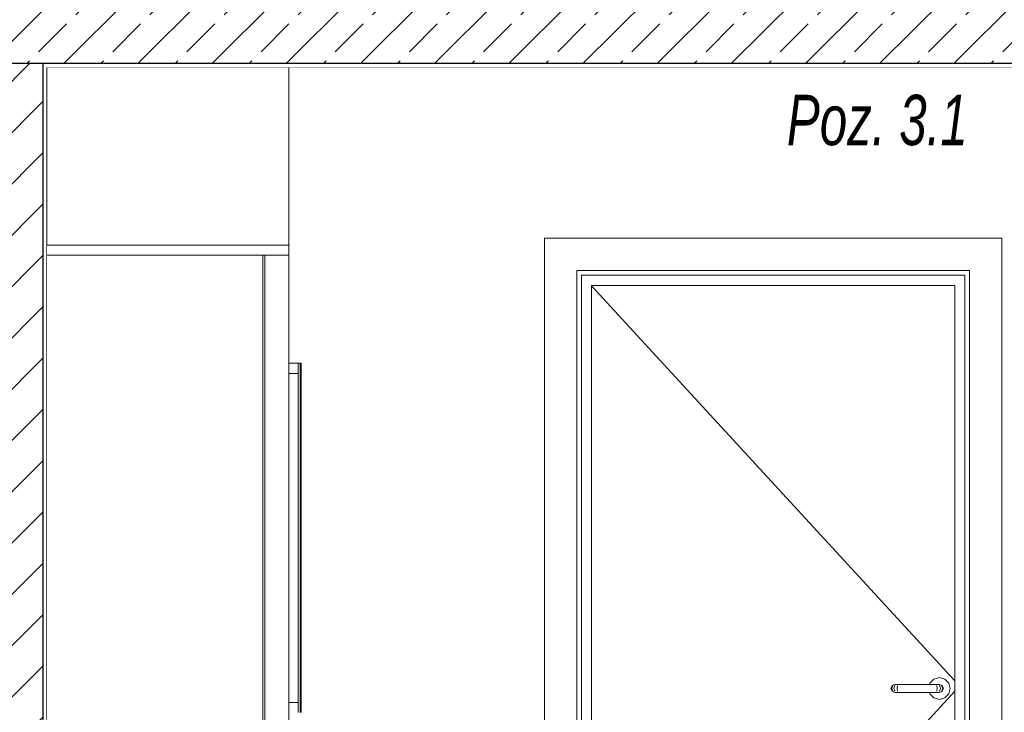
# Model space of a CAD drawing. Header units: millimetres. Extents: x 92668 to 123324, y -8921 to 14506.
# Tile 99 of 133: x 112330 to 114771, y 3831 to 5549. Entities that reach past the tile are written whole.
import ezdxf

# ---------------------------------------------------------------- set-up
doc = ezdxf.new("R2010")
doc.units = ezdxf.units.MM
doc.header["$MEASUREMENT"] = 0
doc.linetypes.add('Wipeout_Contour', pattern=[1000, 0, -1000])
for name, color, linetype, lineweight, true_color in [('Nowe_A-Konstrukcja Opis_Nr_pióra__58', 7, 'Continuous', 13, 0xdf0000), ('Nowe_A-Wymiary-Wewnętrzne_Nr_pióra__45', 7, 'Continuous', 15, 0x40a5ff), ('Nowe_A-Wymiary-Wewnętrzne_Nr_pióra__85', 7, 'Continuous', 13, 0x80c2ff), ('Nowe_A-Wymiary-Zewnętrzne_Nr_pióra__45', 7, 'Continuous', 15, 0x40a5ff), ('Nowe_A-Wymiary-Zewnętrzne_Nr_pióra__85', 7, 'Continuous', 13, 0x80c2ff)]:
    doc.layers.add(name, color=color, linetype=linetype, lineweight=lineweight, true_color=true_color)
for name, color, linetype in [('Nowe_A-Meble-Kuchnia', 7, 'Continuous'), ('Nowe_A-Stropy', 7, 'Continuous'), ('Nowe_A-Wymiary-Wewnętrzne', 7, 'Continuous'), ('Nowe_A-Wymiary-Zewnętrzne', 7, 'Continuous'), ('Nowe_A-Ściany-Działowe', 7, 'Continuous'), ('Nowe_Drzwi Archicad', 7, 'Continuous')]:
    doc.layers.add(name, color=color, linetype=linetype)
for name, color, linetype, lineweight in [('Nowe_A-Meble-Kuchnia_Nr_pióra__4', 7, 'Continuous', 13), ('Nowe_A-Stropy_Nr_pióra__29', 7, 'Continuous', 25), ('Nowe_A-Stropy_Nr_pióra__49', 7, 'Continuous', 15), ('Nowe_A-Wymiary-Wewnętrzne_Nr_pióra__46', 5, 'Continuous', 15), ('Nowe_A-Wymiary-Zewnętrzne_Nr_pióra__46', 5, 'Continuous', 15), ('Nowe_A-Ściany-Działowe_Nr_pióra__27', 7, 'Continuous', 25), ('Nowe_A-Ściany-Działowe_Nr_pióra__47', 7, 'Continuous', 15), ('Nowe_A-Ściany-Działowe_Nr_pióra__87', 7, 'Continuous', 13), ('Nowe_Drzwi Archicad_Nr_pióra__3', 7, 'Continuous', 13)]:
    doc.layers.add(name, color=color, linetype=linetype, lineweight=lineweight)
doc.styles.add('STYL_AUTOMATYCZNY_2', font='arial.ttf')
doc.styles.add('STYL_AUTOMATYCZNY_4', font='arial.ttf', dxfattribs={"width": 0.7})
doc.dimstyles.new('STYL_AUTOMATYCZNY__1', dxfattribs={"dimtxt": 125, "dimasz": 47.5, "dimexe": 0.18, "dimexo": 20, "dimgap": 0, "dimtad": 1, "dimdec": 1, "dimlfac": 0.1, "dimzin": 0, "dimdsep": 46, "dimtxsty": 'STYL_AUTOMATYCZNY_2', "dimblk": 'ARROWHEAD_11', "dimblk1": 'ARROWHEAD_11', "dimblk2": 'ARROWHEAD_11', "dimcen": 0.09, "dimclrd": 256, "dimclre": 256, "dimclrt": 5, "dimadec": 1, "dimazin": 0, "dimtfac": 1, "dimtdec": 4, "dimtmove": 0, "dimatfit": 3, "dimfxl": 0, "dimtolj": 1, "dimtzin": 0, "dimarcsym": 0})
pattern_1 = [(0, (0, 0), (0, 86.60254), [0, -50]), (0, (25, 43.3), (0, 86.60254), [0, -50])]

# ---------------------------------------------------------------- blocks, each defined once
blk = doc.blocks.new('ElemPrzekroju_34')
at = {"layer": 'Nowe_A-Stropy', "linetype": 'Continuous', "lineweight": 0, "true_color": 0x000000}
h = blk.add_hatch(dxfattribs=at)
h.set_pattern_fill('Beton_zbrojony', color=18, style=0, pattern_type=2)
h.set_pattern_definition([(45, (0, 0), (-91.92388, 91.92388), []), (45, (-45.96, 45.96), (-91.92388, 91.92388), [97.5, -32.5])])
h.paths.add_polyline_path([(109667.6, 5440), (109677.6, 5440), (112262.6, 5440), (112387.6, 5440), (116917.6, 5440), (116917.6, 5640), (109667.6, 5640)])
h = blk.add_hatch(dxfattribs=at)
h.set_pattern_fill('Tynk', color=18, style=0, pattern_type=2)
h.set_pattern_definition(pattern_1)
h.paths.add_polyline_path([(116917.6, 5440), (112387.6, 5440), (112387.6, 5430), (116917.6, 5430)])
at = {"layer": 'Nowe_A-Stropy_Nr_pióra__29', "color": 7, "linetype": 'Continuous', "lineweight": 25, "flags": 128}
blk.add_lwpolyline([(116917.6, 5440), (112387.6, 5440), (112272.6, 5440), (112262.6, 5440), (109677.6, 5440), (109667.6, 5440)], dxfattribs=at)
at = {"layer": 'Nowe_A-Stropy_Nr_pióra__49', "color": 7, "linetype": 'Continuous', "lineweight": 15}
blk.add_line((116907.6, 5430), (112397.6, 5430), dxfattribs=at)
blk = doc.blocks.new('ElemPrzekroju_62')
at = {"color": 254, "linetype": 'Wipeout_Contour', "lineweight": 0, "ltscale": 2613344.637706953}
blk.add_wipeout([(112997.6, 3790), (112997.6, 3750), (113027.6, 3750), (113027.6, 3550), (113022.6, 3550), (113022.6, 3289), (113020.3, 3289), (113018.2, 3285.9), (113013.3, 3282.6), (113007.6, 3281.5), (112997.6, 3281.5), (112997.6, 2890), (113630.7, 2890), (113630.7, 5007), (114764.7, 5007), (114764.7, 2890), (116907.6, 2890), (116907.6, 5430), (112997.6, 5430), (112997.6, 4696.7), (113027.6, 4696.7), (113027.6, 3830), (112997.6, 3830)], dxfattribs=at).dxf.layer = 'Nowe_A-Ściany-Działowe'
at = {"color": 254, "linetype": 'Wipeout_Contour', "lineweight": 0, "ltscale": 452360.476472}
blk.add_wipeout([(112997.6, 3855), (113020.4, 3855), (113020.4, 4671.7), (112997.6, 4671.7)], dxfattribs=at).dxf.layer = 'Nowe_A-Ściany-Działowe'
blk = doc.blocks.new('ElemPrzekroju_64')
at = {"color": 254, "linetype": 'Wipeout_Contour', "lineweight": 0, "ltscale": 455153.224708}
blk.add_wipeout([(113722.7, 4915), (113710.7, 4927), (113710.7, 2890), (113722.7, 2890)], dxfattribs=at).dxf.layer = 'Nowe_Drzwi Archicad'
at = {"color": 254, "linetype": 'Wipeout_Contour', "lineweight": 0, "ltscale": 458998.824908}
blk.add_wipeout([(114672.7, 2890), (114684.7, 2890), (114684.7, 4927), (114672.7, 4915)], dxfattribs=at).dxf.layer = 'Nowe_Drzwi Archicad'
at = {"color": 254, "linetype": 'Wipeout_Contour', "lineweight": 0, "ltscale": 457214.859587}
blk.add_wipeout([(114684.7, 4927), (113710.7, 4927), (113722.7, 4915), (114672.7, 4915)], dxfattribs=at).dxf.layer = 'Nowe_Drzwi Archicad'
at = {"color": 254, "linetype": 'Wipeout_Contour', "lineweight": 0, "ltscale": 454973.351944}
blk.add_wipeout([(113630.7, 5007), (113630.7, 2890), (113710.7, 2890), (113710.7, 4927)], dxfattribs=at).dxf.layer = 'Nowe_Drzwi Archicad'
at = {"color": 254, "linetype": 'Wipeout_Contour', "lineweight": 0, "ltscale": 459186.683523}
blk.add_wipeout([(114764.7, 2890), (114764.7, 5007), (114684.7, 4927), (114684.7, 2890)], dxfattribs=at).dxf.layer = 'Nowe_Drzwi Archicad'
at = {"color": 254, "linetype": 'Wipeout_Contour', "lineweight": 0, "ltscale": 457222.84708}
blk.add_wipeout([(114764.7, 5007), (113630.7, 5007), (113710.7, 4927), (114684.7, 4927)], dxfattribs=at).dxf.layer = 'Nowe_Drzwi Archicad'
at = {"color": 254, "linetype": 'Wipeout_Contour', "lineweight": 0, "ltscale": 455224.506441}
blk.add_wipeout([(113722.7, 2890), (113747.7, 2890), (113747.7, 4890), (113722.7, 4890)], dxfattribs=at).dxf.layer = 'Nowe_Drzwi Archicad'
at = {"color": 254, "linetype": 'Wipeout_Contour', "lineweight": 0, "ltscale": 458922.220512}
blk.add_wipeout([(114647.7, 2890), (114672.7, 2890), (114672.7, 4890), (114647.7, 4890)], dxfattribs=at).dxf.layer = 'Nowe_Drzwi Archicad'
at = {"layer": 'Nowe_Drzwi Archicad_Nr_pióra__3', "color": 7, "linetype": 'Continuous', "lineweight": 13}
for p, q in [((113630.7, 2890), (113630.7, 5007)), ((113630.7, 5007), (114764.7, 5007)), ((114764.7, 5007), (114764.7, 2890))]:
    blk.add_line(p, q, dxfattribs=at)
at = {"color": 254, "linetype": 'Wipeout_Contour', "lineweight": 0, "ltscale": 685816.407096}
blk.add_wipeout([(113722.7, 4915), (113722.7, 4890), (113747.7, 4890), (114647.7, 4890), (114672.7, 4890), (114672.7, 4915)], dxfattribs=at).dxf.layer = 'Nowe_Drzwi Archicad'
at = {"color": 254, "linetype": 'Wipeout_Contour', "lineweight": 0, "ltscale": 2064166.104477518}
blk.add_wipeout([(114585.4, 3880), (114586.4, 3876.5), (114596.2, 3866.6), (114609.7, 3863), (114623.2, 3866.6), (114633.1, 3876.5), (114636.7, 3890), (114633.1, 3903.5), (114623.2, 3913.4), (114609.7, 3917), (114596.2, 3913.4), (114586.4, 3903.5), (114585.4, 3900), (114609.7, 3900), (114616.8, 3897.1), (114619.7, 3890), (114616.8, 3882.9), (114609.7, 3880)], dxfattribs=at).dxf.layer = 'Nowe_Drzwi Archicad'
at = {"layer": 'Nowe_Drzwi Archicad_Nr_pióra__3', "color": 7, "linetype": 'Continuous', "lineweight": 13}
for p, q in [((113710.7, 4927), (113710.7, 2890)), ((114684.7, 4927), (113710.7, 4927)), ((113722.7, 4915), (113722.7, 2890)), ((114672.7, 4915), (113722.7, 4915)), ((114672.7, 2890), (114672.7, 4915)), ((114684.7, 2890), (114684.7, 4927)), ((113747.7, 4890), (113747.7, 2890)), ((114647.7, 4890), (113747.7, 4890)), ((114647.7, 2890), (114647.7, 4890)), ((114596.2, 3913.4), (114609.7, 3917)), ((114609.7, 3917), (114623.2, 3913.4)), ((114633.1, 3903.5), (114636.7, 3890)), ((114636.7, 3890), (114633.1, 3876.5)), ((114609.7, 3863), (114596.2, 3866.6)), ((114623.2, 3866.6), (114609.7, 3863))]:
    blk.add_line(p, q, dxfattribs=at)
at = {"color": 254, "linetype": 'Wipeout_Contour', "lineweight": 0, "ltscale": 458733.333792}
blk.add_wipeout([(114618, 3890), (114615.3, 3882.9), (114616.8, 3882.9), (114619.7, 3890)], dxfattribs=at).dxf.layer = 'Nowe_Drzwi Archicad'
at = {"color": 254, "linetype": 'Wipeout_Contour', "lineweight": 0, "ltscale": 458715.575904}
blk.add_wipeout([(114609.7, 3900), (114608.6, 3900), (114615.3, 3897.1), (114616.8, 3897.1)], dxfattribs=at).dxf.layer = 'Nowe_Drzwi Archicad'
at = {"color": 254, "linetype": 'Wipeout_Contour', "lineweight": 0, "ltscale": 458713.25963}
blk.add_wipeout([(114615.3, 3882.9), (114608.6, 3880), (114609.7, 3880), (114616.8, 3882.9)], dxfattribs=at).dxf.layer = 'Nowe_Drzwi Archicad'
at = {"color": 254, "linetype": 'Wipeout_Contour', "lineweight": 0, "ltscale": 458734.29319}
blk.add_wipeout([(114615.3, 3897.1), (114618, 3890), (114619.7, 3890), (114616.8, 3897.1)], dxfattribs=at).dxf.layer = 'Nowe_Drzwi Archicad'
at = {"color": 254, "linetype": 'Wipeout_Contour', "lineweight": 0, "ltscale": 458719.838789}
blk.add_wipeout([(114618, 3890), (114612.6, 3890), (114610.4, 3882.9), (114615.3, 3882.9)], dxfattribs=at).dxf.layer = 'Nowe_Drzwi Archicad'
at = {"color": 254, "linetype": 'Wipeout_Contour', "lineweight": 0, "ltscale": 458704.929863}
blk.add_wipeout([(114608.6, 3900), (114605.3, 3900), (114610.4, 3897.1), (114615.3, 3897.1)], dxfattribs=at).dxf.layer = 'Nowe_Drzwi Archicad'
at = {"color": 254, "linetype": 'Wipeout_Contour', "lineweight": 0, "ltscale": 458702.613536}
blk.add_wipeout([(114610.4, 3882.9), (114605.3, 3880), (114608.6, 3880), (114615.3, 3882.9)], dxfattribs=at).dxf.layer = 'Nowe_Drzwi Archicad'
at = {"color": 254, "linetype": 'Wipeout_Contour', "lineweight": 0, "ltscale": 458720.798214}
blk.add_wipeout([(114615.3, 3897.1), (114610.4, 3897.1), (114612.6, 3890), (114618, 3890)], dxfattribs=at).dxf.layer = 'Nowe_Drzwi Archicad'
at = {"color": 254, "linetype": 'Wipeout_Contour', "lineweight": 0, "ltscale": 458694.216349}
blk.add_wipeout([(114604.4, 3890), (114603.2, 3882.9), (114610.4, 3882.9), (114612.6, 3890)], dxfattribs=at).dxf.layer = 'Nowe_Drzwi Archicad'
at = {"layer": 'Nowe_Drzwi Archicad_Nr_pióra__3', "color": 7, "linetype": 'Continuous', "lineweight": 13}
blk.add_line((114633.1, 3876.5), (114623.2, 3866.6), dxfattribs=at)
at = {"color": 254, "linetype": 'Wipeout_Contour', "lineweight": 0, "ltscale": 458684.880835}
blk.add_wipeout([(114605.3, 3900), (114600.5, 3900), (114603.2, 3897.1), (114610.4, 3897.1)], dxfattribs=at).dxf.layer = 'Nowe_Drzwi Archicad'
at = {"color": 254, "linetype": 'Wipeout_Contour', "lineweight": 0, "ltscale": 458682.564411}
blk.add_wipeout([(114610.4, 3882.9), (114603.2, 3882.9), (114600.5, 3880), (114605.3, 3880)], dxfattribs=at).dxf.layer = 'Nowe_Drzwi Archicad'
at = {"color": 254, "linetype": 'Wipeout_Contour', "lineweight": 0, "ltscale": 458695.175825}
blk.add_wipeout([(114603.2, 3897.1), (114604.4, 3890), (114612.6, 3890), (114610.4, 3897.1)], dxfattribs=at).dxf.layer = 'Nowe_Drzwi Archicad'
at = {"layer": 'Nowe_Drzwi Archicad_Nr_pióra__3', "color": 7, "linetype": 'Continuous', "lineweight": 13}
for p, q in [((114623.2, 3913.4), (114633.1, 3903.5)), ((114616.8, 3897.1), (114619.7, 3890)), ((114619.7, 3890), (114616.8, 3882.9))]:
    blk.add_line(p, q, dxfattribs=at)
at = {"color": 254, "linetype": 'Wipeout_Contour', "lineweight": 0, "ltscale": 458662.386762}
blk.add_wipeout([(114595.7, 3890), (114595.4, 3882.9), (114603.2, 3882.9), (114604.4, 3890)], dxfattribs=at).dxf.layer = 'Nowe_Drzwi Archicad'
at = {"color": 254, "linetype": 'Wipeout_Contour', "lineweight": 0, "ltscale": 458659.288858}
blk.add_wipeout([(114600.5, 3900), (114594.7, 3900), (114595.4, 3897.1), (114603.2, 3897.1)], dxfattribs=at).dxf.layer = 'Nowe_Drzwi Archicad'
at = {"color": 254, "linetype": 'Wipeout_Contour', "lineweight": 0, "ltscale": 458656.972308}
blk.add_wipeout([(114595.4, 3882.9), (114594.7, 3880), (114600.5, 3880), (114603.2, 3882.9)], dxfattribs=at).dxf.layer = 'Nowe_Drzwi Archicad'
at = {"color": 254, "linetype": 'Wipeout_Contour', "lineweight": 0, "ltscale": 458663.3463}
blk.add_wipeout([(114595.4, 3897.1), (114595.7, 3890), (114604.4, 3890), (114603.2, 3897.1)], dxfattribs=at).dxf.layer = 'Nowe_Drzwi Archicad'
at = {"layer": 'Nowe_Drzwi Archicad_Nr_pióra__3', "color": 7, "linetype": 'Continuous', "lineweight": 13}
for p, q in [((114609.7, 3900), (114608.6, 3900)), ((114609.7, 3900), (114616.8, 3897.1)), ((114616.8, 3882.9), (114609.7, 3880)), ((114610.4, 3897.1), (114612.6, 3890)), ((114612.6, 3890), (114610.4, 3882.9)), ((114615.3, 3897.1), (114618, 3890)), ((114618, 3890), (114615.3, 3882.9)), ((114609.7, 3880), (114608.6, 3880))]:
    blk.add_line(p, q, dxfattribs=at)
at = {"color": 254, "linetype": 'Wipeout_Contour', "lineweight": 0, "ltscale": 458482.572024}
blk.add_wipeout([(114595.7, 3890), (114513.7, 3890), (114514, 3882.9), (114595.4, 3882.9)], dxfattribs=at).dxf.layer = 'Nowe_Drzwi Archicad'
at = {"color": 254, "linetype": 'Wipeout_Contour', "lineweight": 0, "ltscale": 458484.211559}
blk.add_wipeout([(114514.7, 3900), (114514, 3897.1), (114595.4, 3897.1), (114594.7, 3900)], dxfattribs=at).dxf.layer = 'Nowe_Drzwi Archicad'
at = {"color": 254, "linetype": 'Wipeout_Contour', "lineweight": 0, "ltscale": 458481.894128}
blk.add_wipeout([(114514, 3882.9), (114514.7, 3880), (114594.7, 3880), (114595.4, 3882.9)], dxfattribs=at).dxf.layer = 'Nowe_Drzwi Archicad'
at = {"layer": 'Nowe_Drzwi Archicad_Nr_pióra__3', "color": 7, "linetype": 'Continuous', "lineweight": 13}
blk.add_line((114596.2, 3866.6), (114586.4, 3876.5), dxfattribs=at)
at = {"color": 254, "linetype": 'Wipeout_Contour', "lineweight": 0, "ltscale": 458483.531936}
blk.add_wipeout([(114513.7, 3890), (114595.7, 3890), (114595.4, 3897.1), (114514, 3897.1)], dxfattribs=at).dxf.layer = 'Nowe_Drzwi Archicad'
at = {"layer": 'Nowe_Drzwi Archicad_Nr_pióra__3', "color": 7, "linetype": 'Continuous', "lineweight": 13}
for p, q in [((114586.4, 3903.5), (114596.2, 3913.4)), ((114585.4, 3900), (114586.4, 3903.5)), ((114600.5, 3900), (114594.7, 3900)), ((114605.3, 3900), (114600.5, 3900)), ((114603.2, 3897.1), (114604.4, 3890)), ((114604.4, 3890), (114603.2, 3882.9)), ((114608.6, 3900), (114605.3, 3900)), ((114586.4, 3876.5), (114585.4, 3880)), ((114600.5, 3880), (114594.7, 3880)), ((114605.3, 3880), (114600.5, 3880)), ((114608.6, 3880), (114605.3, 3880))]:
    blk.add_line(p, q, dxfattribs=at)
at = {"color": 254, "linetype": 'Wipeout_Contour', "lineweight": 0, "ltscale": 458302.757356}
blk.add_wipeout([(114505.1, 3890), (114506.2, 3882.9), (114514, 3882.9), (114513.7, 3890)], dxfattribs=at).dxf.layer = 'Nowe_Drzwi Archicad'
at = {"color": 254, "linetype": 'Wipeout_Contour', "lineweight": 0, "ltscale": 458309.134345}
blk.add_wipeout([(114509, 3900), (114506.2, 3897.1), (114514, 3897.1), (114514.7, 3900)], dxfattribs=at).dxf.layer = 'Nowe_Drzwi Archicad'
at = {"color": 254, "linetype": 'Wipeout_Contour', "lineweight": 0, "ltscale": 458306.816031}
blk.add_wipeout([(114506.2, 3882.9), (114509, 3880), (114514.7, 3880), (114514, 3882.9)], dxfattribs=at).dxf.layer = 'Nowe_Drzwi Archicad'
at = {"color": 254, "linetype": 'Wipeout_Contour', "lineweight": 0, "ltscale": 458303.717641}
blk.add_wipeout([(114505.1, 3890), (114513.7, 3890), (114514, 3897.1), (114506.2, 3897.1)], dxfattribs=at).dxf.layer = 'Nowe_Drzwi Archicad'
at = {"color": 254, "linetype": 'Wipeout_Contour', "lineweight": 0, "ltscale": 458270.9278}
blk.add_wipeout([(114496.9, 3890), (114499, 3882.9), (114506.2, 3882.9), (114505.1, 3890)], dxfattribs=at).dxf.layer = 'Nowe_Drzwi Archicad'
at = {"color": 254, "linetype": 'Wipeout_Contour', "lineweight": 0, "ltscale": 458283.542393}
blk.add_wipeout([(114509, 3900), (114504.1, 3900), (114499, 3897.1), (114506.2, 3897.1)], dxfattribs=at).dxf.layer = 'Nowe_Drzwi Archicad'
at = {"color": 254, "linetype": 'Wipeout_Contour', "lineweight": 0, "ltscale": 458281.223953}
blk.add_wipeout([(114506.2, 3882.9), (114499, 3882.9), (114504.1, 3880), (114509, 3880)], dxfattribs=at).dxf.layer = 'Nowe_Drzwi Archicad'
at = {"color": 254, "linetype": 'Wipeout_Contour', "lineweight": 0, "ltscale": 458271.888149}
blk.add_wipeout([(114499, 3897.1), (114496.9, 3890), (114505.1, 3890), (114506.2, 3897.1)], dxfattribs=at).dxf.layer = 'Nowe_Drzwi Archicad'
at = {"color": 254, "linetype": 'Wipeout_Contour', "lineweight": 0, "ltscale": 458245.305391}
blk.add_wipeout([(114496.9, 3890), (114491.5, 3890), (114494.2, 3882.9), (114499, 3882.9)], dxfattribs=at).dxf.layer = 'Nowe_Drzwi Archicad'
at = {"color": 254, "linetype": 'Wipeout_Contour', "lineweight": 0, "ltscale": 458263.493389}
blk.add_wipeout([(114494.2, 3897.1), (114499, 3897.1), (114504.1, 3900), (114500.9, 3900)], dxfattribs=at).dxf.layer = 'Nowe_Drzwi Archicad'
at = {"color": 254, "linetype": 'Wipeout_Contour', "lineweight": 0, "ltscale": 458261.17485}
blk.add_wipeout([(114499, 3882.9), (114494.2, 3882.9), (114500.9, 3880), (114504.1, 3880)], dxfattribs=at).dxf.layer = 'Nowe_Drzwi Archicad'
at = {"layer": 'Nowe_Drzwi Archicad_Nr_pióra__3', "color": 7, "linetype": 'Continuous', "lineweight": 13}
for p, q in [((114594.7, 3900), (114514.7, 3900)), ((114594.7, 3880), (114514.7, 3880))]:
    blk.add_line(p, q, dxfattribs=at)
at = {"color": 254, "linetype": 'Wipeout_Contour', "lineweight": 0, "ltscale": 458246.26579}
blk.add_wipeout([(114499, 3897.1), (114494.2, 3897.1), (114491.5, 3890), (114496.9, 3890)], dxfattribs=at).dxf.layer = 'Nowe_Drzwi Archicad'
at = {"color": 254, "linetype": 'Wipeout_Contour', "lineweight": 0, "ltscale": 458231.810408}
blk.add_wipeout([(114489.7, 3890), (114492.7, 3882.9), (114494.2, 3882.9), (114491.5, 3890)], dxfattribs=at).dxf.layer = 'Nowe_Drzwi Archicad'
at = {"color": 254, "linetype": 'Wipeout_Contour', "lineweight": 0, "ltscale": 458252.847361}
blk.add_wipeout([(114492.7, 3897.1), (114494.2, 3897.1), (114500.9, 3900), (114499.7, 3900)], dxfattribs=at).dxf.layer = 'Nowe_Drzwi Archicad'
at = {"color": 254, "linetype": 'Wipeout_Contour', "lineweight": 0, "ltscale": 458250.528771}
blk.add_wipeout([(114492.7, 3882.9), (114499.7, 3880), (114500.9, 3880), (114494.2, 3882.9)], dxfattribs=at).dxf.layer = 'Nowe_Drzwi Archicad'
at = {"layer": 'Nowe_Drzwi Archicad_Nr_pióra__3', "color": 7, "linetype": 'Continuous', "lineweight": 13}
for p, q in [((114514.7, 3900), (114509, 3900)), ((114514.7, 3880), (114509, 3880))]:
    blk.add_line(p, q, dxfattribs=at)
at = {"color": 254, "linetype": 'Wipeout_Contour', "lineweight": 0, "ltscale": 458232.770834}
blk.add_wipeout([(114492.7, 3897.1), (114489.7, 3890), (114491.5, 3890), (114494.2, 3897.1)], dxfattribs=at).dxf.layer = 'Nowe_Drzwi Archicad'
at = {"layer": 'Nowe_Drzwi Archicad_Nr_pióra__3', "color": 7, "linetype": 'Continuous', "lineweight": 13}
for p, q in [((113747.7, 4888.9), (114647.7, 3909.1)), ((113747.7, 2903.1), (114647.7, 3882.9)), ((114492.7, 3897.1), (114489.7, 3890)), ((114489.7, 3890), (114492.7, 3882.9)), ((114494.2, 3897.1), (114491.5, 3890)), ((114491.5, 3890), (114494.2, 3882.9)), ((114499.7, 3900), (114492.7, 3897.1)), ((114492.7, 3882.9), (114499.7, 3880)), ((114499, 3897.1), (114496.9, 3890)), ((114496.9, 3890), (114499, 3882.9)), ((114500.9, 3900), (114499.7, 3900)), ((114504.1, 3900), (114500.9, 3900)), ((114509, 3900), (114504.1, 3900)), ((114506.2, 3897.1), (114505.1, 3890)), ((114505.1, 3890), (114506.2, 3882.9)), ((114500.9, 3880), (114499.7, 3880)), ((114504.1, 3880), (114500.9, 3880)), ((114509, 3880), (114504.1, 3880))]:
    blk.add_line(p, q, dxfattribs=at)
blk = doc.blocks.new('ElemPrzekroju_117')
at = {"color": 254, "linetype": 'Wipeout_Contour', "lineweight": 0, "ltscale": 451272.679316}
blk.add_wipeout([(112397.6, 4990), (112997.6, 4990), (112997.6, 5430), (112397.6, 5430)], dxfattribs=at).dxf.layer = 'Nowe_A-Ściany-Działowe'
at = {"color": 254, "linetype": 'Wipeout_Contour', "lineweight": 0, "ltscale": 904302.691889}
blk.add_wipeout([(112932.6, 3806.6), (112936.7, 3806.6), (112936.7, 3796), (112937.6, 3796), (112937.6, 4964.5), (112997.6, 4964.5), (112997.6, 4965), (112932.6, 4965)], dxfattribs=at).dxf.layer = 'Nowe_A-Ściany-Działowe'
at = {"layer": 'Nowe_A-Ściany-Działowe_Nr_pióra__87', "color": 7, "linetype": 'Continuous', "lineweight": 13}
for p, q in [((112997.6, 5430), (112997.6, 4990)), ((112997.6, 4965), (112997.6, 4964.5))]:
    blk.add_line(p, q, dxfattribs=at)
blk = doc.blocks.new('ElemPrzekroju_118')
at = {"layer": 'Nowe_A-Ściany-Działowe', "linetype": 'Continuous', "lineweight": 0, "true_color": 0x000000}
h = blk.add_hatch(dxfattribs=at)
h.set_pattern_fill('Bloczki_ceramiczne', color=18, style=0, pattern_type=2)
h.set_pattern_definition([(45, (0, 0), (-63.63961, 63.63961), [])])
h.paths.add_polyline_path([(112272.6, 2750), (112387.6, 2750), (112387.6, 2890), (112387.6, 5430), (112387.6, 5440), (112272.6, 5440), (112272.6, 2870)])
h = blk.add_hatch(dxfattribs=at)
h.set_pattern_fill('Tynk', color=18, style=0, pattern_type=2)
h.set_pattern_definition(pattern_1)
h.paths.add_polyline_path([(112387.6, 2890), (112397.6, 2890), (112397.6, 5430), (112387.6, 5430)])
at = {"layer": 'Nowe_A-Ściany-Działowe_Nr_pióra__27', "color": 7, "linetype": 'Continuous', "lineweight": 25, "flags": 128}
blk.add_lwpolyline([(112387.6, 5440), (112387.6, 5430), (112387.6, 2890), (112387.6, 2870), (112387.6, 2820), (112387.6, 2750)], dxfattribs=at)
at = {"layer": 'Nowe_A-Ściany-Działowe_Nr_pióra__47', "color": 7, "linetype": 'Continuous', "lineweight": 15}
blk.add_line((112397.6, 5430), (112397.6, 3790), dxfattribs=at)
blk = doc.blocks.new('ElemPrzekroju_121')
at = {"color": 254, "linetype": 'Wipeout_Contour', "lineweight": 0, "ltscale": 451229.834159}
blk.add_wipeout([(112397.6, 4965), (112997.6, 4965), (112997.6, 4990), (112397.6, 4990)], dxfattribs=at).dxf.layer = 'Nowe_A-Meble-Kuchnia'
at = {"color": 254, "linetype": 'Wipeout_Contour', "lineweight": 0, "ltscale": 452415.542185}
blk.add_wipeout([(113020.4, 4696.7), (113020.4, 3830), (113025, 3830), (113025, 4696.7)], dxfattribs=at).dxf.layer = 'Nowe_A-Meble-Kuchnia'
at = {"layer": 'Nowe_A-Meble-Kuchnia_Nr_pióra__4', "color": 7, "linetype": 'Continuous', "lineweight": 13}
blk.add_line((112397.6, 4990), (112997.6, 4990), dxfattribs=at)
at = {"color": 254, "linetype": 'Wipeout_Contour', "lineweight": 0, "ltscale": 2029821.228453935}
blk.add_wipeout([(112932.6, 4965), (112397.6, 4965), (112397.6, 3790), (112454, 3790), (112454, 3796), (112566.2, 3796), (112566.2, 3797), (112629.7, 3797), (112629.7, 3796), (112735.2, 3796), (112735.2, 3797), (112798.7, 3797), (112798.7, 3796), (112887.1, 3796), (112888.4, 3797.6), (112888.4, 3805.7), (112888.4, 3806.6), (112932.6, 3806.6)], dxfattribs=at).dxf.layer = 'Nowe_A-Meble-Kuchnia'
at = {"color": 254, "linetype": 'Wipeout_Contour', "lineweight": 0, "ltscale": 678255.370879}
blk.add_wipeout([(112937.6, 3796), (112956, 3796), (112956, 3790), (112997.6, 3790), (112997.6, 4964.5), (112937.6, 4964.5)], dxfattribs=at).dxf.layer = 'Nowe_A-Meble-Kuchnia'
at = {"layer": 'Nowe_A-Meble-Kuchnia_Nr_pióra__4', "color": 7, "linetype": 'Continuous', "lineweight": 13}
for p, q in [((112997.6, 4965), (112997.6, 4990)), ((112397.6, 4965), (112932.6, 4965)), ((112932.6, 4965), (112997.6, 4965)), ((112932.6, 3806.6), (112932.6, 4965)), ((112937.6, 4964.5), (112937.6, 3796)), ((112937.6, 4964.5), (112997.6, 4964.5))]:
    blk.add_line(p, q, dxfattribs=at)
at = {"color": 254, "linetype": 'Wipeout_Contour', "lineweight": 0, "ltscale": 452382.920227}
blk.add_wipeout([(112997.6, 4696.7), (112997.6, 4671.7), (112999.8, 4671.7), (112999.8, 4696.7)], dxfattribs=at).dxf.layer = 'Nowe_A-Meble-Kuchnia'
at = {"color": 254, "linetype": 'Wipeout_Contour', "lineweight": 0, "ltscale": 452255.990274}
blk.add_wipeout([(112999.8, 3830), (112999.8, 3855), (112997.6, 3855), (112997.6, 3830)], dxfattribs=at).dxf.layer = 'Nowe_A-Meble-Kuchnia'
at = {"color": 254, "linetype": 'Wipeout_Contour', "lineweight": 0, "ltscale": 452395.899464}
blk.add_wipeout([(112999.8, 4696.7), (112999.8, 4671.7), (113004.1, 4671.7), (113004.1, 4696.7)], dxfattribs=at).dxf.layer = 'Nowe_A-Meble-Kuchnia'
at = {"color": 254, "linetype": 'Wipeout_Contour', "lineweight": 0, "ltscale": 452268.973154}
blk.add_wipeout([(113004.1, 3830), (113004.1, 3855), (112999.8, 3855), (112999.8, 3830)], dxfattribs=at).dxf.layer = 'Nowe_A-Meble-Kuchnia'
at = {"color": 254, "linetype": 'Wipeout_Contour', "lineweight": 0, "ltscale": 452412.722215}
blk.add_wipeout([(113004.1, 4696.7), (113004.1, 4671.7), (113008.2, 4671.7), (113008.2, 4696.7)], dxfattribs=at).dxf.layer = 'Nowe_A-Meble-Kuchnia'
at = {"color": 254, "linetype": 'Wipeout_Contour', "lineweight": 0, "ltscale": 452285.800625}
blk.add_wipeout([(113008.2, 3830), (113008.2, 3855), (113004.1, 3855), (113004.1, 3830)], dxfattribs=at).dxf.layer = 'Nowe_A-Meble-Kuchnia'
at = {"color": 254, "linetype": 'Wipeout_Contour', "lineweight": 0, "ltscale": 452428.506647}
blk.add_wipeout([(113008.2, 4696.7), (113008.2, 4671.7), (113012, 4671.7), (113012, 4696.7)], dxfattribs=at).dxf.layer = 'Nowe_A-Meble-Kuchnia'
at = {"color": 254, "linetype": 'Wipeout_Contour', "lineweight": 0, "ltscale": 452301.589486}
blk.add_wipeout([(113012, 3830), (113012, 3855), (113008.2, 3855), (113008.2, 3830)], dxfattribs=at).dxf.layer = 'Nowe_A-Meble-Kuchnia'
at = {"layer": 'Nowe_A-Meble-Kuchnia_Nr_pióra__4', "color": 7, "linetype": 'Continuous', "lineweight": 13}
for p, q in [((112997.6, 4964.5), (112997.6, 3790)), ((112997.6, 4696.7), (112999.8, 4696.7)), ((112999.8, 4671.7), (112997.6, 4671.7)), ((112997.6, 3855), (112999.8, 3855))]:
    blk.add_line(p, q, dxfattribs=at)
at = {"color": 254, "linetype": 'Wipeout_Contour', "lineweight": 0, "ltscale": 452442.773158}
blk.add_wipeout([(113012, 4696.7), (113012, 4671.7), (113015.3, 4671.7), (113015.3, 4696.7)], dxfattribs=at).dxf.layer = 'Nowe_A-Meble-Kuchnia'
at = {"color": 254, "linetype": 'Wipeout_Contour', "lineweight": 0, "ltscale": 452315.860001}
blk.add_wipeout([(113015.3, 3830), (113015.3, 3855), (113012, 3855), (113012, 3830)], dxfattribs=at).dxf.layer = 'Nowe_A-Meble-Kuchnia'
at = {"color": 254, "linetype": 'Wipeout_Contour', "lineweight": 0, "ltscale": 452455.088268}
blk.add_wipeout([(113015.3, 4696.7), (113015.3, 4671.7), (113018.1, 4671.7), (113018.1, 4696.7)], dxfattribs=at).dxf.layer = 'Nowe_A-Meble-Kuchnia'
at = {"color": 254, "linetype": 'Wipeout_Contour', "lineweight": 0, "ltscale": 452328.178566}
blk.add_wipeout([(113018.1, 3830), (113018.1, 3855), (113015.3, 3855), (113015.3, 3830)], dxfattribs=at).dxf.layer = 'Nowe_A-Meble-Kuchnia'
at = {"layer": 'Nowe_A-Meble-Kuchnia_Nr_pióra__4', "color": 7, "linetype": 'Continuous', "lineweight": 13}
for p, q in [((112999.8, 4696.7), (113004.1, 4696.7)), ((113004.1, 4671.7), (112999.8, 4671.7)), ((112999.8, 3855), (113004.1, 3855))]:
    blk.add_line(p, q, dxfattribs=at)
at = {"color": 254, "linetype": 'Wipeout_Contour', "lineweight": 0, "ltscale": 452465.077788}
blk.add_wipeout([(113018.1, 4696.7), (113018.1, 4671.7), (113020.3, 4671.7), (113020.3, 4696.7)], dxfattribs=at).dxf.layer = 'Nowe_A-Meble-Kuchnia'
at = {"color": 254, "linetype": 'Wipeout_Contour', "lineweight": 0, "ltscale": 452338.170889}
blk.add_wipeout([(113020.3, 3830), (113020.3, 3855), (113018.1, 3855), (113018.1, 3830)], dxfattribs=at).dxf.layer = 'Nowe_A-Meble-Kuchnia'
at = {"color": 254, "linetype": 'Wipeout_Contour', "lineweight": 0, "ltscale": 452469.571128}
blk.add_wipeout([(113020.3, 4671.7), (113020.4, 4671.7), (113020.4, 4696.7), (113020.3, 4696.7)], dxfattribs=at).dxf.layer = 'Nowe_A-Meble-Kuchnia'
at = {"color": 254, "linetype": 'Wipeout_Contour', "lineweight": 0, "ltscale": 452342.66549}
blk.add_wipeout([(113020.4, 3855), (113020.3, 3855), (113020.3, 3830), (113020.4, 3830)], dxfattribs=at).dxf.layer = 'Nowe_A-Meble-Kuchnia'
at = {"layer": 'Nowe_A-Meble-Kuchnia_Nr_pióra__4', "color": 7, "linetype": 'Continuous', "lineweight": 13}
for p, q in [((113004.1, 4696.7), (113008.2, 4696.7)), ((113008.2, 4696.7), (113012, 4696.7)), ((113008.2, 4671.7), (113004.1, 4671.7)), ((113012, 4671.7), (113008.2, 4671.7)), ((113004.1, 3855), (113008.2, 3855)), ((113008.2, 3855), (113012, 3855))]:
    blk.add_line(p, q, dxfattribs=at)
at = {"color": 254, "linetype": 'Wipeout_Contour', "lineweight": 0, "ltscale": 452433.361559}
blk.add_wipeout([(113027.6, 4696.7), (113026.7, 4696.7), (113026.7, 3830), (113027.6, 3830)], dxfattribs=at).dxf.layer = 'Nowe_A-Meble-Kuchnia'
at = {"color": 254, "linetype": 'Wipeout_Contour', "lineweight": 0, "ltscale": 452428.098842}
blk.add_wipeout([(113026.7, 4696.7), (113025, 4696.7), (113025, 3830), (113026.7, 3830)], dxfattribs=at).dxf.layer = 'Nowe_A-Meble-Kuchnia'
at = {"layer": 'Nowe_A-Meble-Kuchnia_Nr_pióra__4', "color": 7, "linetype": 'Continuous', "lineweight": 13}
for p, q in [((113012, 4696.7), (113015.3, 4696.7)), ((113015.3, 4696.7), (113018.1, 4696.7)), ((113018.1, 4696.7), (113020.3, 4696.7)), ((113020.3, 4696.7), (113020.4, 4696.7)), ((113020.4, 4696.7), (113020.4, 3830)), ((113020.4, 4696.7), (113025, 4696.7)), ((113026.7, 4696.7), (113025, 4696.7)), ((113025, 4696.7), (113025, 3830)), ((113027.6, 4696.7), (113026.7, 4696.7)), ((113027.6, 4696.7), (113027.6, 3830)), ((113015.3, 4671.7), (113012, 4671.7)), ((113018.1, 4671.7), (113015.3, 4671.7)), ((113020.3, 4671.7), (113018.1, 4671.7)), ((113020.4, 4671.7), (113020.3, 4671.7)), ((113012, 3855), (113015.3, 3855)), ((113015.3, 3855), (113018.1, 3855)), ((113018.1, 3855), (113020.3, 3855)), ((113020.3, 3855), (113020.4, 3855))]:
    blk.add_line(p, q, dxfattribs=at)
blk = doc.blocks.new('*D367')
at = {"layer": 'Nowe_A-Wymiary-Wewnętrzne_Nr_pióra__45', "linetype": 'Continuous', "lineweight": 15, "true_color": 0x40a5ff}
for points in [[(116317.2, 5090), (116318.2, 5085.2), (116320.9, 5081.2), (116324.9, 5078.5), (116329.7, 5077.5), (116334.5, 5078.5), (116338.6, 5081.2), (116341.3, 5085.2), (116342.2, 5090), (116341.3, 5094.8), (116338.6, 5098.8), (116334.5, 5101.5), (116329.7, 5102.5), (116324.9, 5101.5), (116320.9, 5098.8), (116318.2, 5094.8)], [(116317.2, 2890), (116318.2, 2885.2), (116320.9, 2881.2), (116324.9, 2878.5), (116329.7, 2877.5), (116334.5, 2878.5), (116338.6, 2881.2), (116341.3, 2885.2), (116342.2, 2890), (116341.3, 2894.8), (116338.6, 2898.8), (116334.5, 2901.5), (116329.7, 2902.5), (116324.9, 2901.5), (116320.9, 2898.8), (116318.2, 2894.8)]]:
    blk.add_hatch(color=161, dxfattribs=at).paths.add_polyline_path(points)
at = {"layer": 'Nowe_A-Wymiary-Wewnętrzne_Nr_pióra__45', "color": 161, "linetype": 'Continuous', "lineweight": 15, "true_color": 0x40a5ff}
for centre in [(116329.7, 5090), (116329.7, 2890)]:
    blk.add_circle(centre, 12.5, dxfattribs=at)
at = {"layer": 'Nowe_A-Wymiary-Wewnętrzne_Nr_pióra__85', "color": 151, "linetype": 'Continuous', "lineweight": 13, "true_color": 0x80c2ff}
for p, q in [((116317.2, 5090), (116282.9, 5090)), ((116329.7, 2902.5), (116329.7, 5077.5)), ((116376.6, 5090), (116342.2, 5090)), ((116317.2, 2890), (116282.9, 2890)), ((116376.6, 2890), (116342.2, 2890))]:
    blk.add_line(p, q, dxfattribs=at)
at = {"layer": 'Nowe_A-Wymiary-Wewnętrzne_Nr_pióra__46', "color": 5, "lineweight": 15, "char_height": 125, "attachment_point": 7, "rotation": 90, "style": 'STYL_AUTOMATYCZNY_2'}
for s, insert in [('\\A1;{\\pql;\\fArial|b0|i0|c238|p0;\\W1.000000;34,0}', (116304.7, 4743.9)), ('\\A1;{\\pql;\\fArial|b0|i0|c238|p0;\\W1.000000;220,0}', (116304.7, 3775.5)), ('\\A1;{\\pql;\\fArial|b0|i0|c238|p0;\\W1.000000;35,0}', (116304.7, 2902.5))]:
    blk.add_mtext(s, dxfattribs=dict(at, insert=insert))
blk = doc.blocks.new('ARROWHEAD_11')
at = {"color": 0, "linetype": 'Continuous', "lineweight": 0}
blk.add_line((0, 0), (-1, 0), dxfattribs=at)
at = {"color": 0, "linetype": 'Continuous', "lineweight": 0, "const_width": 0.25, "flags": 128}
blk.add_lwpolyline([(-0.125, 0, 1), (0.125, 0, 1)], format="xyb", close=True, dxfattribs=at)
blk = doc.blocks.new('*D368')
at = {"layer": 'Nowe_A-Wymiary-Wewnętrzne_Nr_pióra__45', "linetype": 'Continuous', "lineweight": 15, "true_color": 0x40a5ff}
for points in [[(116317.2, 5430), (116318.2, 5425.2), (116320.9, 5421.2), (116324.9, 5418.5), (116329.7, 5417.5), (116334.5, 5418.5), (116338.6, 5421.2), (116341.3, 5425.2), (116342.2, 5430), (116341.3, 5434.8), (116338.6, 5438.8), (116334.5, 5441.5), (116329.7, 5442.5), (116324.9, 5441.5), (116320.9, 5438.8), (116318.2, 5434.8)], [(116317.2, 5090), (116318.2, 5085.2), (116320.9, 5081.2), (116324.9, 5078.5), (116329.7, 5077.5), (116334.5, 5078.5), (116338.6, 5081.2), (116341.3, 5085.2), (116342.2, 5090), (116341.3, 5094.8), (116338.6, 5098.8), (116334.5, 5101.5), (116329.7, 5102.5), (116324.9, 5101.5), (116320.9, 5098.8), (116318.2, 5094.8)]]:
    blk.add_hatch(color=161, dxfattribs=at).paths.add_polyline_path(points)
at = {"layer": 'Nowe_A-Wymiary-Wewnętrzne_Nr_pióra__45', "color": 161, "linetype": 'Continuous', "lineweight": 15, "true_color": 0x40a5ff}
for centre in [(116329.7, 5430), (116329.7, 5090)]:
    blk.add_circle(centre, 12.5, dxfattribs=at)
at = {"layer": 'Nowe_A-Wymiary-Wewnętrzne_Nr_pióra__85', "color": 151, "linetype": 'Continuous', "lineweight": 13, "true_color": 0x80c2ff}
for p, q in [((116317.2, 5430), (116282.9, 5430)), ((116376.6, 5430), (116342.2, 5430)), ((116329.7, 5102.5), (116329.7, 5417.5)), ((116317.2, 5090), (116282.9, 5090)), ((116376.6, 5090), (116342.2, 5090))]:
    blk.add_line(p, q, dxfattribs=at)
at = {"layer": 'Nowe_A-Wymiary-Wewnętrzne_Nr_pióra__46', "color": 5, "lineweight": 15, "insert": (116161, 5368.2), "char_height": 125, "attachment_point": 7, "rotation": 90, "style": 'STYL_AUTOMATYCZNY_2'}
blk.add_mtext('\\A1;{\\pql;\\fArial|b0|i0|c238|p0;\\W1.000000;21,0}', dxfattribs=at)
blk = doc.blocks.new('*D369')
at = {"layer": 'Nowe_A-Wymiary-Wewnętrzne_Nr_pióra__45', "linetype": 'Continuous', "lineweight": 15, "true_color": 0x40a5ff}
for points in [[(116317.2, 5640), (116318.2, 5635.2), (116320.9, 5631.2), (116324.9, 5628.5), (116329.7, 5627.5), (116334.5, 5628.5), (116338.6, 5631.2), (116341.3, 5635.2), (116342.2, 5640), (116341.3, 5644.8), (116338.6, 5648.8), (116334.5, 5651.5), (116329.7, 5652.5), (116324.9, 5651.5), (116320.9, 5648.8), (116318.2, 5644.8)], [(116317.2, 5430), (116318.2, 5425.2), (116320.9, 5421.2), (116324.9, 5418.5), (116329.7, 5417.5), (116334.5, 5418.5), (116338.6, 5421.2), (116341.3, 5425.2), (116342.2, 5430), (116341.3, 5434.8), (116338.6, 5438.8), (116334.5, 5441.5), (116329.7, 5442.5), (116324.9, 5441.5), (116320.9, 5438.8), (116318.2, 5434.8)]]:
    blk.add_hatch(color=161, dxfattribs=at).paths.add_polyline_path(points)
at = {"layer": 'Nowe_A-Wymiary-Wewnętrzne_Nr_pióra__45', "color": 161, "linetype": 'Continuous', "lineweight": 15, "true_color": 0x40a5ff}
for centre in [(116329.7, 5640), (116329.7, 5430)]:
    blk.add_circle(centre, 12.5, dxfattribs=at)
at = {"layer": 'Nowe_A-Wymiary-Wewnętrzne_Nr_pióra__85', "color": 151, "linetype": 'Continuous', "lineweight": 13, "true_color": 0x80c2ff}
for p, q in [((116317.2, 5640), (116282.9, 5640)), ((116376.6, 5640), (116342.2, 5640)), ((116329.7, 5442.5), (116329.7, 5627.5)), ((116317.2, 5430), (116282.9, 5430)), ((116376.6, 5430), (116342.2, 5430))]:
    blk.add_line(p, q, dxfattribs=at)
blk = doc.blocks.new('*D414')
at = {"layer": 'Nowe_A-Wymiary-Zewnętrzne_Nr_pióra__45', "linetype": 'Continuous', "lineweight": 15, "true_color": 0x40a5ff}
for points in [[(119555.9, 12845), (119556.9, 12840.2), (119559.6, 12836.2), (119563.6, 12833.5), (119568.4, 12832.5), (119573.2, 12833.5), (119577.3, 12836.2), (119580, 12840.2), (119580.9, 12845), (119580, 12849.8), (119577.3, 12853.8), (119573.2, 12856.5), (119568.4, 12857.5), (119563.6, 12856.5), (119559.6, 12853.8), (119556.9, 12849.8)], [(119555.9, -450), (119556.9, -454.8), (119559.6, -458.8), (119563.6, -461.5), (119568.4, -462.5), (119573.2, -461.5), (119577.3, -458.8), (119580, -454.8), (119580.9, -450), (119580, -445.2), (119577.3, -441.2), (119573.2, -438.5), (119568.4, -437.5), (119563.6, -438.5), (119559.6, -441.2), (119556.9, -445.2)]]:
    blk.add_hatch(color=161, dxfattribs=at).paths.add_polyline_path(points)
at = {"layer": 'Nowe_A-Wymiary-Zewnętrzne_Nr_pióra__45', "color": 161, "linetype": 'Continuous', "lineweight": 15, "true_color": 0x40a5ff}
for centre in [(119568.4, 12845), (119568.4, -450)]:
    blk.add_circle(centre, 12.5, dxfattribs=at)
at = {"layer": 'Nowe_A-Wymiary-Zewnętrzne_Nr_pióra__85', "color": 151, "linetype": 'Continuous', "lineweight": 13, "true_color": 0x80c2ff}
for p, q in [((119568.4, 12857.5), (119568.4, 12870)), ((119555.9, 12845), (119521.5, 12845)), ((119615.3, 12845), (119580.9, 12845)), ((119568.4, -437.5), (119568.4, 12832.5)), ((119555.9, -450), (119521.5, -450)), ((119568.4, -475), (119568.4, -462.5)), ((119615.3, -450), (119580.9, -450))]:
    blk.add_line(p, q, dxfattribs=at)
at = {"layer": 'Nowe_A-Wymiary-Zewnętrzne_Nr_pióra__46', "color": 5, "lineweight": 15, "insert": (119543.4, 5911.5), "char_height": 125, "attachment_point": 7, "rotation": 90, "style": 'STYL_AUTOMATYCZNY_2'}
blk.add_mtext('\\A1;{\\pql;\\fArial|b0|i0|c238|p0;\\W1.000000;1\xa0329,5}', dxfattribs=at)

msp = doc.modelspace()

# ---------------------------------------------------------------- block references
at = {"layer": 'Nowe_A-Stropy', "lineweight": 0}
msp.add_blockref('ElemPrzekroju_34', (0, 0), dxfattribs=at)

# ---------------------------------------------------------------- next in the draw order: block references
at = {"layer": 'Nowe_A-Ściany-Działowe', "lineweight": 0}
msp.add_blockref('ElemPrzekroju_62', (0, 0), dxfattribs=at)

# ---------------------------------------------------------------- next in the draw order: block references
msp.add_blockref('ElemPrzekroju_117', (0, 0), dxfattribs=at)
at = {"layer": 'Nowe_Drzwi Archicad', "lineweight": 0}
msp.add_blockref('ElemPrzekroju_64', (0, 0), dxfattribs=at)

# ---------------------------------------------------------------- next in the draw order: texts
at = {"layer": 'Nowe_A-Konstrukcja Opis_Nr_pióra__58', "color": 12, "linetype": 'Continuous', "lineweight": 13, "true_color": 0xdf0000, "insert": (114231.73, 5235.96), "char_height": 125, "attachment_point": 7, "style": 'STYL_AUTOMATYCZNY_4'}
msp.add_mtext('\\A1;{\\pql;\\fArial|b0|i1|c238|p0;\\W0.700000;Poz. \\fArial|b0|i1|c238|p0;\\W0.700000;3\\fArial|b0|i1|c238|p0;\\W0.700000;.1}', dxfattribs=at)

# ---------------------------------------------------------------- next in the draw order: block references
at = {"layer": 'Nowe_A-Ściany-Działowe', "lineweight": 0}
msp.add_blockref('ElemPrzekroju_118', (0, 0), dxfattribs=at)

# ---------------------------------------------------------------- next in the draw order: dimensions: what is measured, and where the dimension line sits
at = {"layer": 'Nowe_A-Wymiary-Wewnętrzne', "color": 151, "linetype": 'Continuous', "lineweight": 13, "true_color": 0x80c2ff}
dim = msp.add_linear_dim(base=(116329.73, 5640), p1=(107577.6, 5430), p2=(108042.6, 5640), angle=90, dimstyle='STYL_AUTOMATYCZNY__1', dxfattribs=at)
dim.commit()
dim.dimension.update_dxf_attribs({"geometry": '*D369', "text_midpoint": (116098.48, 5530), "dimtype": 160, "text_rotation": 90})

# ---------------------------------------------------------------- next in the draw order: block references
at = {"layer": 'Nowe_A-Meble-Kuchnia', "lineweight": 0}
msp.add_blockref('ElemPrzekroju_121', (0, 0), dxfattribs=at)

# ---------------------------------------------------------------- next in the draw order: dimensions: what is measured, and where the dimension line sits
at = {"layer": 'Nowe_A-Wymiary-Wewnętrzne', "color": 151, "linetype": 'Continuous', "lineweight": 13, "true_color": 0x80c2ff}
for base, p1, p2, picture, middle in [((116329.73, 5430), (116907.6, 5090), (107577.6, 5430), '*D368', (116242.23, 4905.67)), ((116329.73, 5090), (107567.6, 2890), (116907.6, 5090), '*D367', (116242.23, 3984.89))]:
    dim = msp.add_linear_dim(base=base, p1=p1, p2=p2, angle=90, dimstyle='STYL_AUTOMATYCZNY__1', dxfattribs=at)
    dim.commit()
    dim.dimension.update_dxf_attribs({"geometry": picture, "text_midpoint": middle, "dimtype": 160, "text_rotation": 90})
at = {"layer": 'Nowe_A-Wymiary-Zewnętrzne', "color": 151, "linetype": 'Continuous', "lineweight": 13, "true_color": 0x80c2ff}
dim = msp.add_linear_dim(base=(119568.41, 12845), p1=(98787.6, -450), p2=(98654.74, 12845), angle=90, dimstyle='STYL_AUTOMATYCZNY__1', dxfattribs=at)
dim.commit()
dim.dimension.update_dxf_attribs({"geometry": '*D414', "text_midpoint": (119480.91, 6192.64), "dimtype": 160, "text_rotation": 90})

doc.saveas('drawing.dxf')
